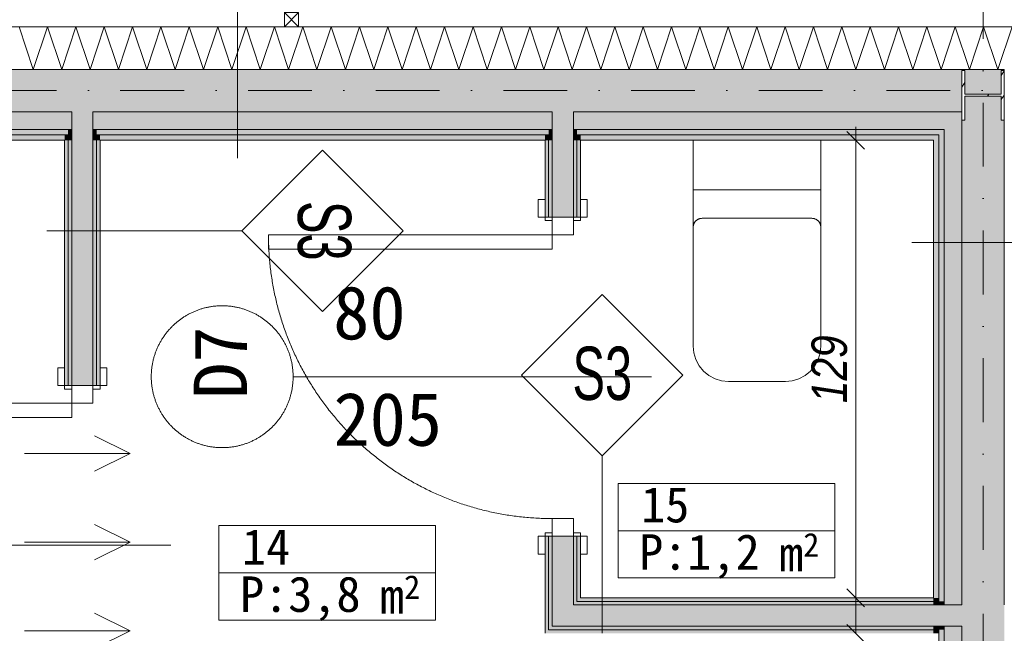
# Model space of a CAD drawing. Header units: millimetres. Extents: x -19278 to 18011, y -32369 to 41467.
# Tile 60 of 64: x -3908 to -1131, y 10227 to 11957. Entities that reach past the tile are written whole.
import ezdxf
from ezdxf.xclip import XClip

# ---------------------------------------------------------------- set-up
doc = ezdxf.new("R2010")
doc.units = ezdxf.units.MM
doc.header["$MEASUREMENT"] = 0
doc.header["$XCLIPFRAME"] = 0
doc.linetypes.add('Kropki i Kreski', pattern=[360, 180, -90, 0, -90])
for name, color, linetype in [('2D - Rysunki i Obrazki', 7, 'Continuous'), ('PT.A.01_1_! konstrukcja stalowa', 7, 'Continuous'), ('PT.A.01_1_Ściany wewnętrzne', 7, 'Continuous'), ('PT.A.01_1_Ściany zewnętrzne', 7, 'Continuous')]:
    doc.layers.add(name, color=color, linetype=linetype)
for name, color, linetype, lineweight, true_color in [('PT.A.01_1_! konstrukcja stalowa_Nr_pióra__28_Nr_pióra__10', 7, 'Continuous', 18, 0xa80f02), ('PT.A.01_1_0_Nr_pióra__70_Nr_pióra__3', 7, 'Continuous', 18, 0x00bfbf), ('PT.A.01_1_Drzwi ArchiCAD_Nr_pióra__23_Nr_pióra__24', 7, 'Continuous', 18, 0xff6600), ('PT.A.01_1_Drzwi ArchiCAD_Nr_pióra__3_Nr_pióra__24', 7, 'Continuous', 18, 0xff6600), ('PT.A.01_1_Wnętrze - umeblowanie_Nr_pióra__146_Nr_pióra__6', 7, 'Continuous', 18, 0x5eaeff), ('PT.A.01_1_Ściany zewnętrzne_Nr_pióra__174_Nr_pióra__22', 7, 'Continuous', 18, 0xe105fa)]:
    doc.layers.add(name, color=color, linetype=linetype, lineweight=lineweight, true_color=true_color)
for name, color, linetype, lineweight in [('PT.A.01_1_Drzwi ArchiCAD_Nr_pióra__1_Nr_pióra__7', 7, 'Continuous', 18), ('PT.A.01_1_Drzwi ArchiCAD_Nr_pióra__41_Nr_pióra__7', 7, 'Continuous', 18), ('PT.A.01_1_Metryczki pomieszczeń ArchiCADa_Nr_pióra__200_Nr_pióra__190', 190, 'Continuous', 18), ('PT.A.01_1_Osie_Nr_pióra__101_Nr_pióra__252', 252, 'Continuous', 18), ('PT.A.01_1_Rzuty - ogródek_Nr_pióra__41_Nr_pióra__7', 7, 'Continuous', 18), ('PT.A.01_1_Wnętrze - umeblowanie_Nr_pióra__1_Nr_pióra__7', 7, 'Continuous', 18), ('PT.A.01_1_Wnętrze - umeblowanie_Nr_pióra__6_Nr_pióra__5', 5, 'Continuous', 18), ('PT.A.01_1_Wymiarowanie_Nr_pióra__40_Nr_pióra__7', 7, 'Continuous', 18), ('PT.A.01_1_Znaczniki drzwi ArchiCADa_Nr_pióra__201_Nr_pióra__7', 7, 'Continuous', 18), ('PT.A.01_1_Ściany wewnętrzne_Nr_pióra__1_Nr_pióra__7', 7, 'Continuous', 18), ('PT.A.01_1_Ściany wewnętrzne_Nr_pióra__41_Nr_pióra__7', 7, 'Continuous', 18), ('PT.A.01_1_Ściany zewnętrzne_Nr_pióra__1_Nr_pióra__7', 7, 'Continuous', 18), ('PT.A.01_1_Ściany zewnętrzne_Nr_pióra__41_Nr_pióra__7', 7, 'Continuous', 18)]:
    doc.layers.add(name, color=color, linetype=linetype, lineweight=lineweight)
doc.styles.add('GENERATED_STYLE_1', font='txt')
doc.styles.add('GENERATED_STYLE_5', font='txt')
doc.styles.add('GENERATED_STYLE_6', font='txt')

# ---------------------------------------------------------------- blocks, each defined once
blk = doc.blocks.new('Rysunek_1_1', base_point=(2114.4, 3072.6))
at = {"layer": 'PT.A.01_1_! konstrukcja stalowa', "linetype": 'Continuous', "lineweight": 0, "true_color": 0x000000}
h = blk.add_hatch(dxfattribs=at)
h.set_pattern_fill('Stal_0001', color=18, style=0, pattern_type=2)
h.set_pattern_definition([(56.608404, (-189831.09, 691936.45), (-93.929467, 61.915307), []), (56.608404, (-189862.4, 691957.09), (-93.929467, 61.915307), [])])
h.paths.add_polyline_path([(-1251.4, 11674.1), (-1242.9, 11674.1), (-1242.9, 11741.3), (-1139.8, 11741.3), (-1139.8, 11674.1), (-1131.4, 11674.1), (-1131.4, 11814.1), (-1139.8, 11814.1), (-1139.8, 11746.8), (-1242.9, 11746.8), (-1242.9, 11814.1), (-1251.4, 11814.1)])
at = {"layer": 'PT.A.01_1_Ściany wewnętrzne', "linetype": 'Continuous', "lineweight": 0, "true_color": 0xffffff}
for points in [[(-3781.3, 11617), (-3781.3, 10925.5), (-3771.3, 10925.5), (-3771.3, 11617)], [(-3771.3, 10925.5), (-3761.3, 10925.5), (-3761.3, 11617), (-3771.3, 11617)], [(-3761.3, 10925.5), (-3701.3, 10925.5), (-3701.3, 11617), (-3761.3, 11617)], [(-3701.3, 11617), (-3701.3, 10925.5), (-3691.3, 10925.5), (-3691.3, 11617)], [(-3691.3, 10925.5), (-3681.3, 10925.5), (-3681.3, 11617), (-3691.3, 11617)], [(-2426.4, 11617), (-2426.4, 11400.5), (-2416.4, 11400.5), (-2416.4, 11617)], [(-2416.4, 11400.5), (-2406.4, 11400.5), (-2406.4, 11617), (-2416.4, 11617)], [(-2406.4, 11617), (-2406.4, 11400.5), (-2346.4, 11400.5), (-2346.4, 11617)], [(-2346.4, 11617), (-2346.4, 11400.5), (-2336.4, 11400.5), (-2336.4, 11617)], [(-2336.4, 11400.5), (-2326.4, 11400.5), (-2326.4, 11617), (-2336.4, 11617)], [(-2426.4, 10500.5), (-2426.4, 10227), (-2416.4, 10237), (-2416.4, 10500.5)], [(-2416.4, 10237), (-2406.4, 10247), (-2406.4, 10500.5), (-2416.4, 10500.5)], [(-2406.4, 10247), (-2346.4, 10307), (-2346.4, 10500.5), (-2406.4, 10500.5)], [(-2346.4, 10500.5), (-2346.4, 10307), (-2336.4, 10317), (-2336.4, 10500.5)], [(-2336.4, 10317), (-2326.4, 10327), (-2326.4, 10500.5), (-2336.4, 10500.5)], [(-1331.3, 10307), (-2346.4, 10307), (-2406.4, 10247), (-1331.3, 10247)], [(-1331.3, 10317), (-2336.4, 10317), (-2346.4, 10307), (-1331.3, 10307)], [(-1331.3, 10327), (-2326.4, 10327), (-2336.4, 10317), (-1331.3, 10317)], [(-2416.4, 10237), (-1331.3, 10237), (-1331.3, 10247), (-2406.4, 10247)], [(-2426.4, 10227), (-1331.3, 10227), (-1331.3, 10237), (-2416.4, 10237)]]:
    blk.add_hatch(color=7, dxfattribs=at).paths.add_polyline_path(points)
at = {"layer": 'PT.A.01_1_Ściany zewnętrzne', "linetype": 'Continuous', "lineweight": 0, "true_color": 0xffffff}
for points in [[(-5536.4, 11697), (-3761.3, 11697), (-3761.3, 11817), (-4221.3, 11817), (-4221.3, 11809), (-4288.5, 11809), (-4288.5, 11706), (-4221.3, 11706), (-4221.3, 11697.5), (-4361.3, 11697.5), (-4361.3, 11706), (-4294, 11706), (-4294, 11809), (-4361.3, 11809), (-4361.3, 11817), (-5536.4, 11817)], [(-3761.3, 11697), (-3701.3, 11697), (-3701.3, 11817), (-3761.3, 11817)], [(-3701.3, 11697), (-2406.4, 11697), (-2406.4, 11817), (-3701.3, 11817)], [(-2406.4, 11697), (-2346.4, 11697), (-2346.4, 11817), (-2406.4, 11817)], [(-2346.4, 11697), (-1251.4, 11697), (-1251.4, 11814.1), (-1242.9, 11814.1), (-1242.9, 11746.8), (-1201.6, 11746.8), (-1139.8, 11808.5), (-1139.8, 11814.1), (-1134.3, 11814.1), (-1131.3, 11817), (-2346.4, 11817)], [(-1251.3, 10307), (-1131.3, 10307), (-1131.3, 11817), (-1134.3, 11814.1), (-1131.4, 11814.1), (-1131.4, 11674.1), (-1139.8, 11674.1), (-1139.8, 11741.3), (-1207.1, 11741.3), (-1242.9, 11705.5), (-1242.9, 11674.1), (-1251.3, 11674.1)], [(-1201.6, 11746.8), (-1139.8, 11746.8), (-1139.8, 11808.5)], [(-1242.9, 11705.5), (-1207.1, 11741.3), (-1242.9, 11741.3)], [(-5536.4, 11697), (-5536.4, 11647), (-3761.3, 11647), (-3761.3, 11697)], [(-3761.3, 11647), (-3701.3, 11647), (-3701.3, 11697), (-3761.3, 11697)], [(-3701.3, 11647), (-2406.4, 11647), (-2406.4, 11697), (-3701.3, 11697)], [(-2406.4, 11647), (-2346.4, 11647), (-2346.4, 11697), (-2406.4, 11697)], [(-2346.4, 11647), (-1301.3, 11647), (-1251.4, 11697), (-2346.4, 11697)], [(-1301.3, 11647), (-1301.3, 10307), (-1251.3, 10307), (-1251.3, 11674.1), (-1251.4, 11697)], [(-5536.4, 11647), (-5536.4, 11632), (-3771.3, 11632), (-3771.3, 11647)], [(-3771.3, 11632), (-3761.3, 11632), (-3761.3, 11647), (-3771.3, 11647)], [(-3761.3, 11632), (-3701.3, 11632), (-3701.3, 11647), (-3761.3, 11647)], [(-3701.3, 11632), (-3691.3, 11632), (-3691.3, 11647), (-3701.3, 11647)], [(-3691.3, 11632), (-2416.4, 11632), (-2416.4, 11647), (-3691.3, 11647)], [(-2416.4, 11632), (-2406.4, 11632), (-2406.4, 11647), (-2416.4, 11647)], [(-2406.4, 11632), (-2346.4, 11632), (-2346.4, 11647), (-2406.4, 11647)], [(-2346.4, 11632), (-2336.4, 11632), (-2336.4, 11647), (-2346.4, 11647)], [(-2336.4, 11632), (-1316.3, 11632), (-1301.3, 11647), (-2336.4, 11647)], [(-1301.3, 10317), (-1301.3, 11647), (-1316.3, 11632), (-1316.3, 10317)], [(-5536.4, 11632), (-5536.4, 11617), (-3781.3, 11617), (-3781.3, 11632)], [(-3781.3, 11617), (-3771.3, 11617), (-3771.3, 11632), (-3781.3, 11632)], [(-3771.3, 11617), (-3761.3, 11617), (-3761.3, 11632), (-3771.3, 11632)], [(-3761.3, 11617), (-3701.3, 11617), (-3701.3, 11632), (-3761.3, 11632)], [(-3701.3, 11617), (-3691.3, 11617), (-3691.3, 11632), (-3701.3, 11632)], [(-3691.3, 11617), (-3681.3, 11617), (-3681.3, 11632), (-3691.3, 11632)], [(-3681.3, 11617), (-2426.4, 11617), (-2426.4, 11632), (-3681.3, 11632)], [(-2426.4, 11617), (-2416.4, 11617), (-2416.4, 11632), (-2426.4, 11632)], [(-2416.4, 11617), (-2406.4, 11617), (-2406.4, 11632), (-2416.4, 11632)], [(-2406.4, 11617), (-2346.4, 11617), (-2346.4, 11632), (-2406.4, 11632)], [(-2346.4, 11617), (-2336.4, 11617), (-2336.4, 11632), (-2346.4, 11632)], [(-2336.4, 11617), (-2326.4, 11617), (-2326.4, 11632), (-2336.4, 11632)], [(-2326.4, 11617), (-1331.3, 11617), (-1316.3, 11632), (-2326.4, 11632)], [(-1316.3, 10327), (-1316.3, 11632), (-1331.3, 11617), (-1331.3, 10327)], [(-1331.3, 10327), (-1331.3, 10317), (-1316.3, 10317), (-1316.3, 10327)], [(-1331.3, 10317), (-1331.3, 10307), (-1316.3, 10307), (-1316.3, 10317)], [(-1331.3, 10307), (-1331.3, 10247), (-1316.3, 10247), (-1316.3, 10307)], [(-1316.3, 10317), (-1316.3, 10307), (-1301.3, 10307), (-1301.3, 10317)], [(-1316.3, 10307), (-1316.3, 10247), (-1301.3, 10247), (-1301.3, 10307)], [(-1301.3, 10307), (-1301.3, 10247), (-1251.3, 10247), (-1251.3, 10307)], [(-1251.3, 10307), (-1251.3, 10247), (-1131.3, 10247), (-1131.3, 10307)], [(-1331.3, 10247), (-1331.3, 10237), (-1316.3, 10237), (-1316.3, 10247)], [(-1316.3, 10247), (-1316.3, 10237), (-1301.3, 10237), (-1301.3, 10247)], [(-1301.3, 10247), (-1301.3, 9307), (-1251.3, 9307), (-1251.3, 10247)], [(-1251.3, 10247), (-1251.3, 9307), (-1131.3, 9307), (-1131.3, 10247)], [(-1331.3, 10237), (-1331.3, 10227), (-1316.3, 10227), (-1316.3, 10237)], [(-1316.3, 10237), (-1316.3, 9317), (-1301.3, 9317), (-1301.3, 10237)]]:
    blk.add_hatch(color=7, dxfattribs=at).paths.add_polyline_path(points)
at = {"layer": 'PT.A.01_1_! konstrukcja stalowa_Nr_pióra__28_Nr_pióra__10', "linetype": 'Continuous'}
for p, q in [((-1251.4, 11814.1), (-1251.4, 11674.1)), ((-1242.9, 11814.1), (-1251.4, 11814.1)), ((-1242.9, 11746.8), (-1242.9, 11814.1)), ((-1131.5, 11814.1), (-1139.8, 11814.1)), ((-1139.8, 11814.1), (-1139.8, 11746.8)), ((-1131.4, 11814.1), (-1131.5, 11814.1)), ((-1131.4, 11674.1), (-1131.4, 11814.1)), ((-1139.8, 11746.8), (-1242.9, 11746.8)), ((-1242.9, 11674.1), (-1242.9, 11741.3)), ((-1242.9, 11741.3), (-1139.8, 11741.3)), ((-1139.8, 11741.3), (-1139.8, 11674.1)), ((-1251.4, 11674.1), (-1242.9, 11674.1)), ((-1139.8, 11674.1), (-1131.5, 11674.1)), ((-1131.5, 11674.1), (-1131.4, 11674.1))]:
    blk.add_line(p, q, dxfattribs=at)
at = {"layer": 'PT.A.01_1_0_Nr_pióra__70_Nr_pióra__3', "linetype": 'Continuous'}
for p, q in [((-3293.9, 11617), (-3293.9, 12117)), ((-3293.9, 11567), (-3293.9, 11617)), ((-3053.9, 11589.2), (-3281.3, 11361.8)), ((-2826.5, 11361.8), (-3053.9, 11589.2)), ((-3831.3, 11361.8), (-3781.3, 11361.8)), ((-3781.3, 11361.8), (-3281.3, 11361.8)), ((-3281.3, 11361.8), (-3053.9, 11134.3)), ((-3053.9, 11134.3), (-2826.5, 11361.8)), ((-1391.7, 11328.5), (-1341.7, 11328.5)), ((-1341.7, 11328.5), (-841.7, 11328.5)), ((-2265, 11181.9), (-2492.4, 10954.5)), ((-2037.5, 10954.5), (-2265, 11181.9)), ((-2492.4, 10954.5), (-2265, 10727)), ((-2265, 10727), (-2037.5, 10954.5)), ((-2265, 10227), (-2265, 10727))]:
    blk.add_line(p, q, dxfattribs=at)
at = {"layer": 'PT.A.01_1_Drzwi ArchiCAD_Nr_pióra__1_Nr_pióra__7', "linetype": 'Continuous'}
for p, q in [((-2426.4, 11400.5), (-2426.4, 11450.5)), ((-2326.4, 11400.5), (-2326.4, 11450.5)), ((-2426.4, 11400.5), (-2416.4, 11400.5)), ((-2416.4, 11400.5), (-2406.4, 11400.5)), ((-2346.4, 11400.5), (-2336.4, 11400.5)), ((-2336.4, 11400.5), (-2326.4, 11400.5)), ((-3781.3, 10925.5), (-3781.3, 10975.5)), ((-3681.3, 10925.5), (-3681.3, 10975.5)), ((-3781.3, 10925.5), (-3771.3, 10925.5)), ((-3771.3, 10925.5), (-3761.3, 10925.5)), ((-3701.3, 10925.5), (-3691.3, 10925.5)), ((-3691.3, 10925.5), (-3681.3, 10925.5)), ((-2426.4, 10500.5), (-2416.4, 10500.5)), ((-2426.4, 10500.5), (-2426.4, 10450.5)), ((-2416.4, 10500.5), (-2406.4, 10500.5)), ((-2346.4, 10500.5), (-2336.4, 10500.5)), ((-2336.4, 10500.5), (-2326.4, 10500.5)), ((-2326.4, 10500.5), (-2326.4, 10450.5))]:
    blk.add_line(p, q, dxfattribs=at)
at = {"layer": 'PT.A.01_1_Drzwi ArchiCAD_Nr_pióra__23_Nr_pióra__24', "linetype": 'Continuous'}
for p, q in [((-2346.4, 11400.5), (-2406.4, 11400.5)), ((-2406.4, 11400.5), (-2406.4, 11350.5)), ((-2346.4, 11350.5), (-2346.4, 11400.5)), ((-2406.4, 11350.5), (-2346.4, 11350.5)), ((-3701.3, 10925.5), (-3761.3, 10925.5)), ((-3761.3, 10925.5), (-3761.3, 10875.5)), ((-3701.3, 10875.5), (-3701.3, 10925.5)), ((-3761.3, 10875.5), (-3701.3, 10875.5)), ((-2346.4, 10550.5), (-2406.4, 10550.5)), ((-2406.4, 10550.5), (-2406.4, 10500.5)), ((-2346.4, 10500.5), (-2346.4, 10550.5)), ((-2406.4, 10500.5), (-2346.4, 10500.5))]:
    blk.add_line(p, q, dxfattribs=at)
at = {"layer": 'PT.A.01_1_Drzwi ArchiCAD_Nr_pióra__3_Nr_pióra__24', "linetype": 'Continuous'}
for p, q in [((-2445.4, 11400.5), (-2445.4, 11450.5)), ((-2445.4, 11450.5), (-2426.4, 11450.5)), ((-2426.4, 11450.5), (-2426.4, 11400.5)), ((-2326.4, 11400.5), (-2326.4, 11450.5)), ((-2326.4, 11450.5), (-2307.4, 11450.5)), ((-2307.4, 11450.5), (-2307.4, 11400.5)), ((-2426.4, 11400.5), (-2445.4, 11400.5)), ((-2426.4, 11400.5), (-2406.4, 11400.5)), ((-2426.4, 11390.5), (-2426.4, 11400.5)), ((-2406.4, 11390.5), (-2426.4, 11390.5)), ((-2406.4, 11400.5), (-2406.4, 11390.5)), ((-2346.4, 11400.5), (-2326.4, 11400.5)), ((-2346.4, 11390.5), (-2346.4, 11400.5)), ((-2326.4, 11390.5), (-2346.4, 11390.5)), ((-2326.4, 11400.5), (-2326.4, 11390.5)), ((-2307.4, 11400.5), (-2326.4, 11400.5)), ((-3206.4, 11350.5), (-2406.4, 11350.5)), ((-3206.4, 11310.5), (-3206.4, 11350.5)), ((-2406.4, 11350.5), (-2406.4, 11310.5)), ((-2406.4, 11310.5), (-3206.4, 11310.5)), ((-3800.3, 10925.5), (-3800.3, 10975.5)), ((-3800.3, 10975.5), (-3781.3, 10975.5)), ((-3781.3, 10975.5), (-3781.3, 10925.5)), ((-3681.3, 10925.5), (-3681.3, 10975.5)), ((-3681.3, 10975.5), (-3662.3, 10975.5)), ((-3662.3, 10975.5), (-3662.3, 10925.5)), ((-3781.3, 10925.5), (-3800.3, 10925.5)), ((-3781.3, 10925.5), (-3761.3, 10925.5)), ((-3781.3, 10915.5), (-3781.3, 10925.5)), ((-3761.3, 10915.5), (-3781.3, 10915.5)), ((-3761.3, 10925.5), (-3761.3, 10915.5)), ((-3701.3, 10925.5), (-3681.3, 10925.5)), ((-3701.3, 10915.5), (-3701.3, 10925.5)), ((-3681.3, 10915.5), (-3701.3, 10915.5)), ((-3681.3, 10925.5), (-3681.3, 10915.5)), ((-3662.3, 10925.5), (-3681.3, 10925.5)), ((-4561.3, 10875.5), (-3761.3, 10875.5)), ((-3761.3, 10875.5), (-3761.3, 10835.5)), ((-3761.3, 10835.5), (-4561.3, 10835.5)), ((-2445.4, 10450.5), (-2445.4, 10500.5)), ((-2445.4, 10500.5), (-2426.4, 10500.5)), ((-2426.4, 10510.5), (-2406.4, 10510.5)), ((-2426.4, 10500.5), (-2426.4, 10510.5)), ((-2406.4, 10500.5), (-2426.4, 10500.5)), ((-2426.4, 10500.5), (-2426.4, 10450.5)), ((-2406.4, 10510.5), (-2406.4, 10500.5)), ((-2346.4, 10510.5), (-2326.4, 10510.5)), ((-2346.4, 10500.5), (-2346.4, 10510.5)), ((-2326.4, 10500.5), (-2346.4, 10500.5)), ((-2326.4, 10510.5), (-2326.4, 10500.5)), ((-2326.4, 10450.5), (-2326.4, 10500.5)), ((-2326.4, 10500.5), (-2307.4, 10500.5)), ((-2307.4, 10500.5), (-2307.4, 10450.5)), ((-2426.4, 10450.5), (-2445.4, 10450.5)), ((-2307.4, 10450.5), (-2326.4, 10450.5))]:
    blk.add_line(p, q, dxfattribs=at)
for centre in [(-2406.4, 11350.5), (-3761.3, 10875.5)]:
    blk.add_arc(centre, 800, 180, 270, dxfattribs=at)
at = {"layer": 'PT.A.01_1_Drzwi ArchiCAD_Nr_pióra__41_Nr_pióra__7', "linetype": 'Continuous'}
for p, q in [((-2406.4, 11400.5), (-2346.4, 11400.5)), ((-3761.3, 10925.5), (-3701.3, 10925.5)), ((-2406.4, 10500.5), (-2346.4, 10500.5))]:
    blk.add_line(p, q, dxfattribs=at)
at = {"layer": 'PT.A.01_1_Metryczki pomieszczeń ArchiCADa_Nr_pióra__200_Nr_pióra__190', "linetype": 'Continuous'}
for p, q in [((-2220.5, 10649.7), (-1609.4, 10649.7)), ((-2220.5, 10516.3), (-2220.5, 10649.7)), ((-1609.4, 10649.7), (-1609.4, 10516.3)), ((-3346.2, 10530.6), (-2735.1, 10530.6)), ((-3346.2, 10397.3), (-3346.2, 10530.6)), ((-2735.1, 10530.6), (-2735.1, 10397.3)), ((-1609.4, 10516.3), (-2220.5, 10516.3)), ((-2220.5, 10516.3), (-1609.4, 10516.3)), ((-2220.5, 10383), (-2220.5, 10516.3)), ((-1609.4, 10516.3), (-1609.4, 10383)), ((-2735.1, 10397.3), (-3346.2, 10397.3)), ((-3346.2, 10397.3), (-2735.1, 10397.3)), ((-3346.2, 10263.9), (-3346.2, 10397.3)), ((-2735.1, 10397.3), (-2735.1, 10263.9)), ((-1609.4, 10383), (-2220.5, 10383)), ((-2735.1, 10263.9), (-3346.2, 10263.9))]:
    blk.add_line(p, q, dxfattribs=at)
at = {"layer": 'PT.A.01_1_Osie_Nr_pióra__101_Nr_pióra__252', "linetype": 'Kropki i Kreski'}
for p, q in [((-1191.4, 379.6), (-1191.4, 13044.6)), ((-18028.2, 11757.5), (370.6, 11757.5))]:
    blk.add_line(p, q, dxfattribs=at)
at = {"layer": 'PT.A.01_1_Rzuty - ogródek_Nr_pióra__41_Nr_pióra__7', "linetype": 'Continuous'}
blk.add_line((-14056.4, 11937), (-3355.5, 11937), dxfattribs=at)
at = {"layer": 'PT.A.01_1_Wnętrze - umeblowanie_Nr_pióra__146_Nr_pióra__6', "linetype": 'Continuous', "flags": 128}
for points in [[(-961.4, 13237), (-961.4, 11937), (-3161.4, 11937), (-3161.4, 13237)], [(-3121.4, 11977), (-3161.4, 11977), (-3161.4, 11937), (-3121.4, 11937)]]:
    blk.add_lwpolyline(points, close=True, dxfattribs=at)
blk.add_lwpolyline([(-3161.4, 11937), (-3121.4, 11977), (-3121.4, 11937), (-3161.4, 11977)], dxfattribs=at)
at = {"layer": 'PT.A.01_1_Wnętrze - umeblowanie_Nr_pióra__1_Nr_pióra__7', "linetype": 'Continuous'}
for p, q in [((-3696.9, 10783.8), (-3596.9, 10733.8)), ((-3894.2, 10733.8), (-3596.9, 10733.8)), ((-3696.9, 10683.8), (-3596.9, 10733.8)), ((-3696.9, 10533.8), (-3596.9, 10483.8)), ((-3894.2, 10483.8), (-3596.9, 10483.8)), ((-3696.9, 10433.8), (-3596.9, 10483.8)), ((-3696.9, 10283.8), (-3596.9, 10233.8)), ((-3894.2, 10233.8), (-3596.9, 10233.8)), ((-3696.9, 10183.8), (-3596.9, 10233.8))]:
    blk.add_line(p, q, dxfattribs=at)
at = {"layer": 'PT.A.01_1_Wnętrze - umeblowanie_Nr_pióra__6_Nr_pióra__5', "linetype": 'Continuous'}
for p, q in [((-1648.8, 11617), (-2008.8, 11617)), ((-2008.8, 11617), (-2008.8, 11037)), ((-1648.8, 11037), (-1648.8, 11617)), ((-2008.8, 11477), (-1648.8, 11477)), ((-1828.8, 11397), (-1983.8, 11397)), ((-1673.8, 11397), (-1828.8, 11397)), ((-1673.8, 11397), (-1673.8, 11397)), ((-2008.8, 11372), (-2008.8, 11372)), ((-2008.8, 11037), (-2006.9, 11017.5)), ((-1650.8, 11017.5), (-1648.8, 11037)), ((-2006.9, 11017.5), (-2001.2, 10998.8)), ((-2001.2, 10998.8), (-1992, 10981.5)), ((-1665.7, 10981.5), (-1656.5, 10998.8)), ((-1656.5, 10998.8), (-1650.8, 11017.5)), ((-1992, 10981.5), (-1979.6, 10966.3)), ((-1678.1, 10966.3), (-1665.7, 10981.5)), ((-1979.6, 10966.3), (-1964.4, 10953.9)), ((-1964.4, 10953.9), (-1947.1, 10944.7)), ((-1947.1, 10944.7), (-1928.4, 10939)), ((-1729.3, 10939), (-1710.6, 10944.7)), ((-1710.6, 10944.7), (-1693.3, 10953.9)), ((-1693.3, 10953.9), (-1678.1, 10966.3)), ((-1928.4, 10939), (-1908.8, 10937)), ((-1908.8, 10937), (-1748.8, 10937)), ((-1748.8, 10937), (-1729.3, 10939))]:
    blk.add_line(p, q, dxfattribs=at)
for centre, start, end in [((-1983.8, 11372), 90, 180), ((-1673.8, 11372), 0, 90)]:
    blk.add_arc(centre, 25, start, end, dxfattribs=at)
at = {"layer": 'PT.A.01_1_Wymiarowanie_Nr_pióra__40_Nr_pióra__7', "linetype": 'Continuous'}
for p, q in [((-1525.2, 11592), (-1575.2, 11642)), ((-1550.2, 11617), (-1550.2, 11654.5)), ((-1503.3, 11617), (-1597, 11617)), ((-1550.2, 10327), (-1550.2, 11617)), ((-1550.2, 10327), (-1550.2, 11617)), ((-1575.2, 10352), (-1525.2, 10302)), ((-1575.2, 10352), (-1525.2, 10302)), ((-1503.3, 10327), (-1597, 10327)), ((-1550.2, 10227), (-1550.2, 10327)), ((-1550.2, 10227), (-1550.2, 10327)), ((-1575.2, 10252), (-1525.2, 10202)), ((-1575.2, 10252), (-1525.2, 10202))]:
    blk.add_line(p, q, dxfattribs=at)
at = {"layer": 'PT.A.01_1_Znaczniki drzwi ArchiCADa_Nr_pióra__201_Nr_pióra__7', "linetype": 'Continuous'}
for p, q in [((-3136.9, 10950.5), (-2126.4, 10950.5)), ((-4781.3, 10475.5), (-3481.3, 10475.5))]:
    blk.add_line(p, q, dxfattribs=at)
for start, end in [(90, 270), (270, 90)]:
    blk.add_arc((-3336.9, 10950.5), 200, start, end, dxfattribs=at)
at = {"layer": 'PT.A.01_1_Ściany wewnętrzne_Nr_pióra__1_Nr_pióra__7', "linetype": 'Continuous'}
for p, q in [((-3771.3, 11617), (-3771.3, 10925.5)), ((-3691.3, 10925.5), (-3691.3, 11617)), ((-2416.4, 11617), (-2416.4, 11400.5)), ((-2336.4, 11400.5), (-2336.4, 11617)), ((-2426.4, 11400.5), (-2426.4, 11450.5)), ((-2326.4, 11400.5), (-2326.4, 11450.5)), ((-2426.4, 11400.5), (-2416.4, 11400.5)), ((-2426.4, 11400.5), (-2416.4, 11400.5)), ((-2416.4, 11400.5), (-2406.4, 11400.5)), ((-2416.4, 11400.5), (-2406.4, 11400.5)), ((-2346.4, 11400.5), (-2336.4, 11400.5)), ((-2336.4, 11400.5), (-2326.4, 11400.5)), ((-3781.3, 10925.5), (-3781.3, 10975.5)), ((-3681.3, 10925.5), (-3681.3, 10975.5)), ((-3781.3, 10925.5), (-3771.3, 10925.5)), ((-3781.3, 10925.5), (-3771.3, 10925.5)), ((-3771.3, 10925.5), (-3761.3, 10925.5)), ((-3771.3, 10925.5), (-3761.3, 10925.5)), ((-3701.3, 10925.5), (-3691.3, 10925.5)), ((-3691.3, 10925.5), (-3681.3, 10925.5)), ((-2426.4, 10500.5), (-2426.4, 10450.5)), ((-2426.4, 10500.5), (-2416.4, 10500.5)), ((-2426.4, 10500.5), (-2416.4, 10500.5)), ((-2416.4, 10500.5), (-2416.4, 10237)), ((-2416.4, 10500.5), (-2406.4, 10500.5)), ((-2416.4, 10500.5), (-2406.4, 10500.5)), ((-2346.4, 10500.5), (-2336.4, 10500.5)), ((-2336.4, 10317), (-2336.4, 10500.5)), ((-2336.4, 10500.5), (-2326.4, 10500.5)), ((-2326.4, 10500.5), (-2326.4, 10450.5)), ((-1331.3, 10317), (-2336.4, 10317)), ((-2416.4, 10237), (-1331.3, 10237))]:
    blk.add_line(p, q, dxfattribs=at)
at = {"layer": 'PT.A.01_1_Ściany wewnętrzne_Nr_pióra__1_Nr_pióra__7', "linetype": 'Continuous', "flags": 128}
for points in [[(-3781.3, 11617), (-3781.3, 10925.5)], [(-3681.3, 10925.5), (-3681.3, 11617)], [(-2426.4, 11617), (-2426.4, 11400.5)], [(-2326.4, 11400.5), (-2326.4, 11617)], [(-2426.4, 10500.5), (-2426.4, 10227)], [(-2326.4, 10327), (-2326.4, 10500.5)], [(-1331.3, 10327), (-2326.4, 10327)]]:
    blk.add_lwpolyline(points, dxfattribs=at)
at = {"layer": 'PT.A.01_1_Ściany wewnętrzne_Nr_pióra__41_Nr_pióra__7', "linetype": 'Continuous'}
for p, q in [((-3761.3, 11617), (-3761.3, 10925.5)), ((-3701.3, 10925.5), (-3701.3, 11617)), ((-2406.4, 11617), (-2406.4, 11400.5)), ((-2346.4, 11400.5), (-2346.4, 11617)), ((-2406.4, 11400.5), (-2346.4, 11400.5)), ((-3761.3, 10925.5), (-3701.3, 10925.5)), ((-2406.4, 10500.5), (-2406.4, 10247)), ((-2406.4, 10500.5), (-2346.4, 10500.5)), ((-2346.4, 10307), (-2346.4, 10500.5)), ((-1331.3, 10307), (-2346.4, 10307)), ((-2406.4, 10247), (-1331.3, 10247))]:
    blk.add_line(p, q, dxfattribs=at)
at = {"layer": 'PT.A.01_1_Ściany zewnętrzne_Nr_pióra__174_Nr_pióra__22', "linetype": 'Continuous'}
for p, q in [((-3909.6, 11937), (-3869.6, 11817)), ((-3869.6, 11817), (-3829.6, 11937)), ((-3829.6, 11937), (-3789.6, 11817)), ((-3789.6, 11817), (-3749.6, 11937)), ((-3749.6, 11937), (-3709.6, 11817)), ((-3709.6, 11817), (-3669.6, 11937)), ((-3669.6, 11937), (-3629.6, 11817)), ((-3629.6, 11817), (-3589.6, 11937)), ((-3589.6, 11937), (-3549.6, 11817)), ((-3549.6, 11817), (-3509.6, 11937)), ((-3509.6, 11937), (-3469.6, 11817)), ((-3469.6, 11817), (-3429.6, 11937)), ((-3429.6, 11937), (-3389.6, 11817)), ((-3389.6, 11817), (-3349.6, 11937)), ((-3349.6, 11937), (-3309.6, 11817)), ((-3309.6, 11817), (-3269.6, 11937)), ((-3269.6, 11937), (-3229.6, 11817)), ((-3229.6, 11817), (-3189.6, 11937)), ((-3189.6, 11937), (-3149.6, 11817)), ((-3149.6, 11817), (-3109.6, 11937)), ((-3109.6, 11937), (-3069.6, 11817)), ((-3069.6, 11817), (-3029.6, 11937)), ((-3029.6, 11937), (-2989.6, 11817)), ((-2989.6, 11817), (-2949.6, 11937)), ((-2949.6, 11937), (-2909.6, 11817)), ((-2909.6, 11817), (-2869.6, 11937)), ((-2869.6, 11937), (-2829.6, 11817)), ((-2829.6, 11817), (-2789.6, 11937)), ((-2789.6, 11937), (-2749.6, 11817)), ((-2749.6, 11817), (-2709.6, 11937)), ((-2709.6, 11937), (-2669.6, 11817)), ((-2669.6, 11817), (-2629.6, 11937)), ((-2629.6, 11937), (-2589.6, 11817)), ((-2589.6, 11817), (-2549.6, 11937)), ((-2549.6, 11937), (-2509.6, 11817)), ((-2509.6, 11817), (-2469.6, 11937)), ((-2469.6, 11937), (-2429.6, 11817)), ((-2429.6, 11817), (-2389.6, 11937)), ((-2389.6, 11937), (-2349.6, 11817)), ((-2349.6, 11817), (-2309.6, 11937)), ((-2309.6, 11937), (-2269.6, 11817)), ((-2269.6, 11817), (-2229.6, 11937)), ((-2229.6, 11937), (-2189.6, 11817)), ((-2189.6, 11817), (-2149.6, 11937)), ((-2149.6, 11937), (-2109.6, 11817)), ((-2109.6, 11817), (-2069.6, 11937)), ((-2069.6, 11937), (-2029.6, 11817)), ((-2029.6, 11817), (-1989.6, 11937)), ((-1989.6, 11937), (-1949.6, 11817)), ((-1949.6, 11817), (-1909.6, 11937)), ((-1909.6, 11937), (-1869.6, 11817)), ((-1869.6, 11817), (-1829.6, 11937)), ((-1829.6, 11937), (-1789.6, 11817)), ((-1789.6, 11817), (-1749.6, 11937)), ((-1749.6, 11937), (-1709.6, 11817)), ((-1709.6, 11817), (-1669.6, 11937)), ((-1669.6, 11937), (-1629.6, 11817)), ((-1629.6, 11817), (-1589.6, 11937)), ((-1589.6, 11937), (-1549.6, 11817)), ((-1549.6, 11817), (-1509.6, 11937)), ((-1509.6, 11937), (-1469.6, 11817)), ((-1469.6, 11817), (-1429.6, 11937)), ((-1429.6, 11937), (-1389.6, 11817)), ((-1389.6, 11817), (-1349.6, 11937)), ((-1349.6, 11937), (-1309.6, 11817)), ((-1309.6, 11817), (-1269.6, 11937)), ((-1269.6, 11937), (-1229.6, 11817)), ((-1229.6, 11817), (-1189.6, 11937)), ((-1189.6, 11937), (-1149.6, 11817)), ((-1149.6, 11817), (-1109.6, 11937))]:
    blk.add_line(p, q, dxfattribs=at)
at = {"layer": 'PT.A.01_1_Ściany zewnętrzne_Nr_pióra__1_Nr_pióra__7', "linetype": 'Continuous'}
for p, q in [((-3771.3, 11632), (-3771.3, 11617)), ((-3691.3, 11617), (-3691.3, 11632)), ((-2416.4, 11632), (-2416.4, 11617)), ((-2336.4, 11617), (-2336.4, 11632)), ((-1316.3, 10317), (-1331.3, 10317)), ((-1331.3, 10237), (-1316.3, 10237))]:
    blk.add_line(p, q, dxfattribs=at)
at = {"layer": 'PT.A.01_1_Ściany zewnętrzne_Nr_pióra__1_Nr_pióra__7', "linetype": 'Continuous', "flags": 128}
for points in [[(-5536.4, 11617), (-3781.3, 11617)], [(-3681.3, 11617), (-2426.4, 11617)], [(-2326.4, 11617), (-1331.3, 11617)], [(-1331.3, 11617), (-1331.3, 10327)]]:
    blk.add_lwpolyline(points, dxfattribs=at)
at = {"layer": 'PT.A.01_1_Ściany zewnętrzne_Nr_pióra__41_Nr_pióra__7', "linetype": 'Continuous'}
for p, q in [((-3761.3, 11817), (-4221.3, 11817)), ((-3701.3, 11817), (-3761.3, 11817)), ((-2406.4, 11817), (-3701.3, 11817)), ((-2346.4, 11817), (-2406.4, 11817)), ((-1131.3, 11817), (-2346.4, 11817)), ((-1131.3, 10307), (-1131.3, 11817)), ((-5536.4, 11697), (-3761.3, 11697)), ((-3761.3, 11697), (-3761.3, 11647)), ((-3701.3, 11647), (-3701.3, 11697)), ((-3701.3, 11697), (-2406.4, 11697)), ((-2406.4, 11697), (-2406.4, 11647)), ((-2346.4, 11647), (-2346.4, 11697)), ((-2346.4, 11697), (-1251.4, 11697)), ((-1251.3, 11674.1), (-1251.3, 10307)), ((-5536.4, 11647), (-3761.3, 11647)), ((-3761.3, 11647), (-3761.3, 11632)), ((-3701.3, 11632), (-3701.3, 11647)), ((-3701.3, 11647), (-2406.4, 11647)), ((-2406.4, 11647), (-2406.4, 11632)), ((-2346.4, 11632), (-2346.4, 11647)), ((-2346.4, 11647), (-1301.3, 11647)), ((-1301.3, 11647), (-1301.3, 10307)), ((-5536.4, 11632), (-3771.3, 11632)), ((-3761.3, 11632), (-3761.3, 11617)), ((-3701.3, 11617), (-3701.3, 11632)), ((-3691.3, 11632), (-2416.4, 11632)), ((-2406.4, 11632), (-2406.4, 11617)), ((-2346.4, 11617), (-2346.4, 11632)), ((-2336.4, 11632), (-1316.3, 11632)), ((-1316.3, 11632), (-1316.3, 10317)), ((-1316.3, 10307), (-1331.3, 10307)), ((-1301.3, 10307), (-1316.3, 10307)), ((-1251.3, 10307), (-1301.3, 10307)), ((-1331.3, 10247), (-1316.3, 10247)), ((-1316.3, 10247), (-1301.3, 10247)), ((-1301.3, 10247), (-1301.3, 9307)), ((-1301.3, 10247), (-1251.3, 10247)), ((-1251.3, 10247), (-1251.3, 9307)), ((-1316.3, 10237), (-1316.3, 9317))]:
    blk.add_line(p, q, dxfattribs=at)
at = {"layer": 'PT.A.01_1_Ściany zewnętrzne_Nr_pióra__41_Nr_pióra__7', "linetype": 'Continuous', "flags": 128}
blk.add_lwpolyline([(-1011.3, 11937), (-5536.4, 11937)], dxfattribs=at)
at = {"layer": 'PT.A.01_1_0_Nr_pióra__70_Nr_pióra__3', "linetype": 'Continuous', "insert": (-2973.3, 11361.8), "char_height": 150, "attachment_point": 2, "rotation": 270, "style": 'GENERATED_STYLE_5'}
blk.add_mtext('\\A1;{\\W0.800000x;\\pt0,70000;\\fArial Narrow|b0|i0|c238|p34;S3 }', dxfattribs=at)
at = {"layer": 'PT.A.01_1_0_Nr_pióra__70_Nr_pióra__3', "linetype": 'Continuous', "insert": (-2265, 11035.1), "char_height": 150, "attachment_point": 2, "style": 'GENERATED_STYLE_5'}
blk.add_mtext('\\A1;{\\W0.800000x;\\pt0,70000;\\fArial Narrow|b0|i0|c238|p34;S3 }', dxfattribs=at)
at = {"layer": 'PT.A.01_1_Metryczki pomieszczeń ArchiCADa_Nr_pióra__200_Nr_pióra__190', "linetype": 'Continuous', "attachment_point": 1, "style": 'GENERATED_STYLE_1'}
for s, insert, char_height in [('\\A1;{\\fMS Gothic|b0|i0|c238|p49;15}', (-2155.6, 10639.8), 100), ('\\A1;{\\fMS Gothic|b0|i0|c238|p49;14}', (-3281.2, 10520.8), 100), ('\\A1;{\\fMS Gothic|b0|i0|c238|p49;P:1,2}', (-2161.2, 10506.5), 100), ('\\A1;{\\fMS Gothic|b0|i0|c238|p49;2}', (-1698.3, 10509.8), 66.667), ('\\A1;{\\fMS Gothic|b0|i0|c238|p49; m}', (-1834.4, 10501.4), 100), ('\\A1;{\\fMS Gothic|b0|i0|c238|p49;P:3,8}', (-3286.8, 10387.4), 100), ('\\A1;{\\fMS Gothic|b0|i0|c238|p49;2}', (-2823.9, 10390.7), 66.667), ('\\A1;{\\fMS Gothic|b0|i0|c238|p49; m}', (-2960.1, 10382.3), 100)]:
    blk.add_mtext(s, dxfattribs=dict(at, insert=insert, char_height=char_height))
at = {"layer": 'PT.A.01_1_Wymiarowanie_Nr_pióra__40_Nr_pióra__7', "linetype": 'Continuous', "insert": (-1573.6, 10876), "char_height": 100, "attachment_point": 7, "rotation": 90, "style": 'GENERATED_STYLE_6'}
blk.add_mtext('\\A1;{\\fArial Narrow|b0|i1|c238|p34;129}', dxfattribs=at)
at = {"layer": 'PT.A.01_1_Znaczniki drzwi ArchiCADa_Nr_pióra__201_Nr_pióra__7', "linetype": 'Continuous', "char_height": 150, "attachment_point": 7, "style": 'GENERATED_STYLE_1'}
for s, insert in [('\\A1;{\\fMS Gothic|b0|i0|c238|p49;80}', (-3023.8, 11053.4)), ('\\A1;{\\fMS Gothic|b0|i0|c238|p49;205}', (-3023.1, 10753.4))]:
    blk.add_mtext(s, dxfattribs=dict(at, insert=insert))
at = {"layer": 'PT.A.01_1_Znaczniki drzwi ArchiCADa_Nr_pióra__201_Nr_pióra__7', "linetype": 'Continuous', "insert": (-3267.1, 10888.2), "char_height": 150, "attachment_point": 7, "rotation": 90, "style": 'GENERATED_STYLE_1'}
blk.add_mtext('\\A1;{\\fMS Gothic|b0|i0|c238|p49;D7}', dxfattribs=at)

msp = doc.modelspace()

# ---------------------------------------------------------------- block references
at = {"layer": '2D - Rysunki i Obrazki', "color": 151, "linetype": 'Continuous', "lineweight": 13, "true_color": 0x80c2ff}
ref = msp.add_blockref('Rysunek_1_1', (2114.4, 3072.6), dxfattribs=at)
XClip(ref).set_block_clipping_path([(-11177.5234049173, -36557.2258517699), (29952.3944637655, -28108.1790241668), (15406.2423630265, 42702.4169420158), (-25723.6755056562, 34253.3701144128)])

doc.saveas('drawing.dxf')
